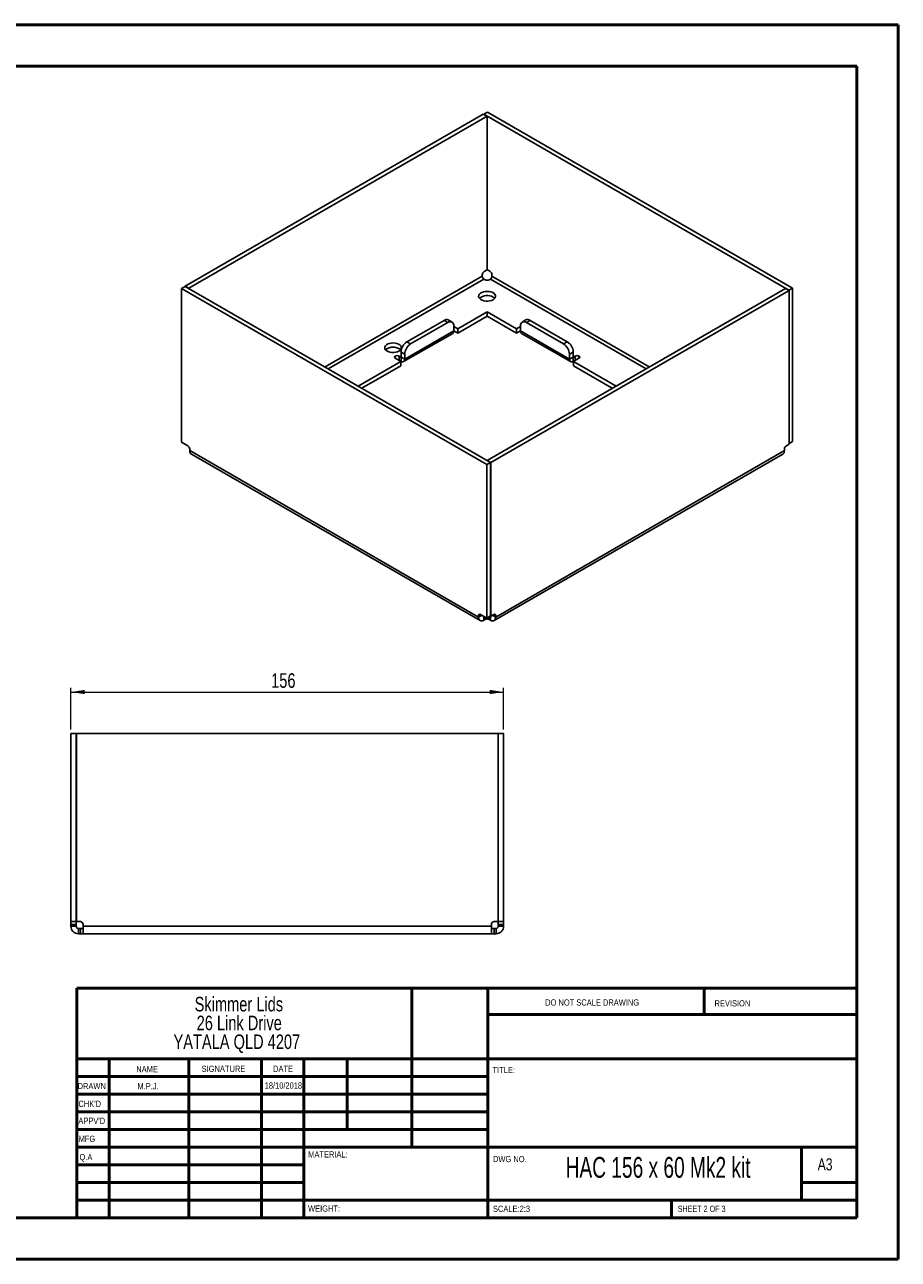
# Paper-space layout 'Sheet2' of a CAD drawing. Header units: millimetres. Extents: x 0 to 420, y 0 to 297.
# Tile 2 of 2: x 210 to 420, y 0 to 297. Entities that reach past the tile are written whole.
import ezdxf

# ---------------------------------------------------------------- set-up
doc = ezdxf.new("R2010")
doc.units = ezdxf.units.MM
doc.styles.add('SLDTEXTSTYLE0', font='TXT', dxfattribs={"width": 0.6875})
doc.styles.add('SLDTEXTSTYLE1', font='TXT', dxfattribs={"width": 0.75})
doc.dimstyles.new('SLDDIMSTYLE0', dxfattribs={"dimtxt": 3.5, "dimasz": 3.302, "dimexe": 0, "dimexo": 0.0625, "dimgap": 0.875, "dimtad": 1, "dimlfac": 1.5, "dimrnd": 1e-09, "dimzin": 12, "dimdsep": 46, "dimtxsty": 'SLDTEXTSTYLE1', "dimsah": 1, "dimcen": 0.09, "dimadec": 0, "dimazin": 3, "dimtfac": 1, "dimtofl": 0, "dimtmove": 0, "dimatfit": 3, "dimfxl": 0, "dimfrac": 2, "dimtolj": 1, "dimtzin": 12, "dimarcsym": 0})

# ---------------------------------------------------------------- blocks, each defined once
blk = doc.blocks.new('SW_NOTE_0_1')
at = {"color": 0, "linetype": 'Continuous', "lineweight": 0, "char_height": 3.5, "attachment_point": 2, "style": 'SLDTEXTSTYLE1'}
for s, insert in [('Skimmer Lids', (13.89, 4.51)), ('26 Link Drive', (13.98, -0.01)), ('YATALA QLD 4207', (13.4, -4.54))]:
    blk.add_mtext(s, dxfattribs=dict(at, insert=insert))
blk = doc.blocks.new('_D_2')
at = {"color": 7, "linetype": 'Continuous', "lineweight": 0}
for p, q in [((221.49, 127.68), (221.49, 137.68)), ((221.49, 136.68), (325.49, 136.68)), ((325.49, 127.68), (325.49, 137.68))]:
    blk.add_line(p, q, dxfattribs=at)
at = {"color": 7, "linetype": 'Continuous', "lineweight": 18}
for points in [[(221.49, 136.68), (224.8, 136.18), (224.8, 137.19)], [(325.49, 136.68), (322.19, 137.19), (322.19, 136.18)]]:
    blk.add_solid(points, dxfattribs=at)
at = {"color": 7, "linetype": 'Continuous', "lineweight": 18, "insert": (269.62, 141.2), "char_height": 3.5, "attachment_point": 1, "style": 'SLDTEXTSTYLE1'}
blk.add_mtext('156', dxfattribs=at)

psp = doc.layouts.new('Sheet2')

# ---------------------------------------------------------------- linework, layer by layer
at = {"color": 7, "linetype": 'Continuous', "lineweight": 50}
for p, q in [((0.3793, 297.2148), (420.3793, 297.2148)), ((420.3793, 0.2148), (420.3793, 297.2148)), ((10.3793, 287.2148), (410.3793, 287.2148)), ((410.3793, 287.2148), (410.3793, 10.2148)), ((222.8788, 65.4648), (410.0788, 65.4648)), ((222.8788, 65.4648), (222.8788, 10.2148)), ((303.4788, 65.4648), (303.4788, 27.2148)), ((321.6788, 65.4648), (321.6788, 10.2148)), ((373.6788, 59.0898), (373.6788, 65.4648)), ((410.0788, 59.0898), (321.6788, 59.0898)), ((410.0788, 48.4648), (222.8788, 48.4648)), ((230.6788, 48.4648), (230.6788, 10.2148)), ((249.8698, 48.4648), (249.8698, 10.2148)), ((267.2778, 48.4648), (267.2778, 10.2148)), ((277.4788, 10.2148), (277.4788, 48.4648)), ((287.8788, 31.4648), (287.8788, 48.4648)), ((321.6788, 44.2148), (222.8788, 44.2148)), ((321.6788, 39.9648), (222.8788, 39.9648)), ((321.6788, 35.7148), (222.8788, 35.7148)), ((321.6788, 31.4648), (222.8788, 31.4648)), ((277.4788, 27.2148), (222.8788, 27.2148)), ((277.4788, 27.2148), (410.0788, 27.2148)), ((397.0788, 14.4648), (397.0788, 27.2148)), ((277.4788, 22.9647), (222.8788, 22.9647)), ((277.4788, 18.7148), (222.8788, 18.7148)), ((410.0788, 18.7148), (397.0788, 18.7148)), ((222.8788, 14.4648), (410.3793, 14.4648)), ((365.8788, 10.2148), (365.8788, 14.4648)), ((10.3793, 10.2148), (410.3793, 10.2148)), ((0.3793, 0.2148), (420.3793, 0.2148))]:
    psp.add_line(p, q, dxfattribs=at)
at = {"color": 7, "linetype": 'Continuous', "lineweight": 25}
for p, q in [((320.6178, 275.7246), (248.9171, 234.3327)), ((321.5134, 275.2075), (249.8128, 233.8156)), ((321.5134, 275.2075), (320.6178, 275.7246)), ((321.6266, 276.2035), (320.7309, 275.6865)), ((320.7309, 275.6593), (320.7309, 275.6865)), ((394.0909, 233.3367), (320.7309, 275.6865)), ((321.5134, 238.2646), (321.5134, 275.2075)), ((394.9865, 233.8537), (321.6266, 276.2035)), ((321.5134, 238.2646), (320.8368, 237.874)), ((322.2372, 237.874), (321.5134, 238.2918)), ((320.3654, 236.6845), (282.5807, 214.8719)), ((283.3351, 214.4364), (320.7426, 236.0313)), ((320.3654, 237.0575), (320.3654, 236.6845)), ((320.7426, 236.0313), (321.0656, 235.8449)), ((322.0084, 235.8449), (322.3314, 236.0313)), ((322.3314, 236.0313), (359.7389, 214.4364)), ((322.7086, 236.6845), (322.7086, 237.0575)), ((360.4933, 214.8719), (322.7086, 236.6845)), ((248.0875, 233.7503), (248.9831, 234.2674)), ((248.0875, 233.7503), (321.4474, 191.4005)), ((248.0875, 196.8074), (248.0875, 233.7503)), ((249.8128, 233.8156), (248.9171, 234.3327)), ((248.9171, 234.3327), (248.9171, 234.2293)), ((248.9831, 234.2674), (322.3431, 191.9176)), ((249.8128, 233.7884), (249.8128, 233.8156)), ((321.5606, 192.3965), (393.2612, 233.7884)), ((322.4562, 191.8795), (394.1569, 233.2714)), ((393.2612, 233.7884), (394.1569, 233.2714)), ((394.9865, 233.8537), (394.0909, 233.3367)), ((394.0909, 233.3095), (394.0909, 233.3367)), ((394.1569, 233.2714), (394.1569, 196.3285)), ((394.9865, 196.9108), (394.9865, 233.8537)), ((311.2132, 226.0948), (302.2566, 220.9242)), ((312.1089, 225.5778), (311.2132, 226.0948)), ((313.1088, 225.6768), (312.2132, 226.1938)), ((321.537, 228.1626), (314.4659, 224.0805)), ((314.4659, 223.0463), (321.537, 227.1283)), ((328.6081, 224.0805), (321.537, 228.1626)), ((321.537, 227.1283), (321.537, 228.1626)), ((321.537, 227.1283), (328.6081, 223.0463)), ((330.8608, 226.1938), (329.9652, 225.6768)), ((331.8608, 226.0948), (330.9651, 225.5778)), ((340.8174, 220.9242), (331.8608, 226.0948)), ((301.4756, 216.1529), (313.2607, 222.9563)), ((301.738, 216.7329), (313.5231, 223.5363)), ((312.1089, 225.5778), (303.1522, 220.4072)), ((313.5231, 223.5363), (313.5231, 224.7611)), ((314.4659, 224.0805), (313.5231, 224.6248)), ((314.4659, 223.0463), (313.5231, 223.5905)), ((314.4659, 224.0805), (314.4659, 223.0463)), ((329.5509, 224.6248), (328.6081, 224.0805)), ((328.6081, 223.0463), (328.6081, 224.0805)), ((329.5509, 223.5905), (328.6081, 223.0463)), ((329.5509, 224.7611), (329.5509, 223.5363)), ((329.5509, 223.5363), (341.336, 216.7329)), ((329.8133, 222.9563), (341.5984, 216.1529)), ((339.9218, 220.4072), (330.9651, 225.5778)), ((302.2566, 220.9242), (303.1522, 220.4072)), ((339.9218, 220.4072), (340.8174, 220.9242)), ((299.4517, 216.9642), (299.4517, 217.5085)), ((299.4517, 216.9642), (300.7952, 216.1886)), ((300.8423, 217.2499), (300.3945, 217.5085)), ((300.3945, 217.5085), (300.3945, 216.4742)), ((301.738, 217.9577), (300.8423, 218.4747)), ((300.8423, 218.4747), (300.8423, 217.2499)), ((301.738, 216.7329), (300.8423, 217.2499)), ((300.8423, 216.2156), (300.8423, 217.2499)), ((301.738, 217.9577), (301.738, 216.7329)), ((342.2317, 218.4747), (341.336, 217.9577)), ((341.336, 216.7329), (341.336, 217.9577)), ((341.336, 216.7329), (342.2317, 217.2499)), ((342.2317, 217.2499), (342.2317, 218.4747)), ((342.6795, 217.5085), (342.2317, 217.2499)), ((342.2317, 216.2156), (342.2317, 217.2499)), ((342.2788, 216.1886), (343.6223, 216.9642)), ((342.6795, 216.4742), (342.6795, 217.5085)), ((343.6223, 217.5085), (343.6223, 216.9642)), ((300.7952, 216.1886), (290.5475, 210.2728)), ((291.4434, 209.7556), (300.7952, 215.1543)), ((300.8423, 216.2156), (300.3945, 216.4742)), ((300.7952, 215.1543), (300.7952, 216.1886)), ((342.6795, 216.4742), (342.2317, 216.2156)), ((352.5265, 210.2728), (342.2788, 216.1886)), ((342.2788, 216.1886), (342.2788, 215.1543)), ((342.2788, 215.1543), (351.6306, 209.7556)), ((249.5937, 195.9379), (248.0875, 196.8074)), ((393.4803, 195.9379), (394.1569, 196.3285)), ((394.9865, 196.9108), (394.1569, 196.4319)), ((250.0651, 194.7484), (250.0651, 195.1214)), ((250.0651, 194.7484), (319.4698, 154.6819)), ((250.438, 193.9242), (319.8426, 153.8578)), ((323.2314, 153.8578), (392.636, 193.9242)), ((393.0089, 194.7484), (323.6042, 154.6819)), ((393.0089, 194.7484), (393.0089, 195.1214)), ((321.4474, 191.4005), (322.3431, 191.9176)), ((321.4474, 154.4576), (321.4474, 191.4005)), ((321.5606, 192.3965), (322.4562, 191.8795)), ((321.5606, 192.3693), (321.5606, 192.3965)), ((322.3431, 154.9747), (322.3431, 191.9176)), ((322.4562, 191.8795), (322.4562, 154.9366)), ((319.4698, 155.0549), (319.9413, 155.3271)), ((319.4698, 154.6819), (320.2643, 155.1406)), ((319.4698, 154.6819), (319.4698, 155.0549)), ((319.9412, 155.3272), (321.4474, 154.4576)), ((320.7426, 153.9469), (320.7426, 154.8645)), ((321.0656, 154.1334), (321.0656, 154.678)), ((321.4474, 154.4576), (322.3431, 154.9747)), ((322.0084, 154.1334), (322.0084, 154.7815)), ((322.3314, 153.9469), (322.3314, 154.9679)), ((322.4562, 154.9366), (322.3431, 155.0019)), ((322.3552, 154.9949), (322.3431, 154.9879)), ((322.4562, 154.9366), (323.1328, 155.3272)), ((323.6042, 154.6819), (322.8097, 155.1406)), ((323.6042, 155.0549), (323.1327, 155.3271)), ((323.6042, 155.0549), (323.6042, 154.6819)), ((321.0656, 154.1334), (320.7426, 153.9469)), ((322.3314, 153.9469), (322.0084, 154.1334)), ((221.495, 126.6833), (222.7617, 126.6833)), ((221.495, 81.4402), (221.495, 126.6833)), ((222.7617, 81.4402), (222.7617, 126.6833)), ((222.795, 126.6833), (222.795, 81.4402)), ((222.795, 126.6833), (324.195, 126.6833)), ((324.195, 126.6833), (324.195, 81.4402)), ((325.495, 126.6833), (324.2283, 126.6833)), ((324.2283, 81.4402), (324.2283, 126.6833)), ((325.495, 81.4402), (325.495, 126.6833)), ((221.495, 81.4402), (222.7617, 81.4402)), ((221.495, 80.7735), (221.495, 81.4402)), ((221.495, 80.7735), (222.7617, 80.7735)), ((221.495, 80.3167), (221.495, 80.7735)), ((221.495, 80.3167), (222.7617, 80.3167)), ((222.7617, 80.7735), (222.7617, 81.4402)), ((222.7617, 80.3167), (222.7617, 80.7735)), ((222.795, 81.4402), (223.7518, 81.4402)), ((224.4185, 80.7735), (224.4185, 80.3167)), ((322.5715, 80.3167), (224.4185, 80.3167)), ((322.5715, 80.3167), (322.5715, 80.7735)), ((323.2382, 81.4402), (324.195, 81.4402)), ((325.495, 81.4402), (324.2283, 81.4402)), ((324.2283, 80.7735), (324.2283, 81.4402)), ((325.495, 80.7735), (324.2283, 80.7735)), ((324.2283, 80.3167), (324.2283, 80.7735)), ((325.495, 80.3167), (324.2283, 80.3167)), ((325.495, 80.7735), (325.495, 81.4402)), ((325.495, 80.3167), (325.495, 80.7735)), ((223.295, 78.5167), (223.295, 79.7833)), ((223.7518, 79.7833), (223.295, 79.7833)), ((223.7518, 78.5167), (223.295, 78.5167)), ((223.7518, 78.5167), (223.7518, 79.7833)), ((224.4185, 79.7833), (223.7518, 79.7833)), ((224.4185, 78.5167), (223.7518, 78.5167)), ((322.5715, 78.5167), (224.4185, 78.5167)), ((323.2382, 79.7833), (322.5715, 79.7833)), ((323.2382, 78.5167), (322.5715, 78.5167)), ((323.2382, 78.5167), (323.2382, 79.7833)), ((323.695, 79.7833), (323.2382, 79.7833)), ((323.695, 78.5167), (323.2382, 78.5167)), ((323.695, 78.5167), (323.695, 79.7833))]:
    psp.add_line(p, q, dxfattribs=at)
at = {"color": 7, "linetype": 'Continuous', "lineweight": 25, "flags": 128}
for points in [[(322.9748, 231.0608), (323.2676, 231.2746), (323.4671, 231.5216), (323.5626, 231.7885), (323.5489, 232.061), (323.4267, 232.3242), (323.2026, 232.5641), (322.8888, 232.7677), (322.502, 232.924), (322.0633, 233.0247), (321.5961, 233.0642), (321.1258, 233.0404), (320.6777, 232.9547), (320.2759, 232.8116), (319.942, 232.6189), (319.6942, 232.3869), (319.5457, 232.1282), (319.5045, 231.8567), (319.573, 231.587), (319.7473, 231.3338), (320.018, 231.1105), (320.3707, 230.9293), (320.7863, 230.8), (321.2423, 230.7294), (321.7142, 230.7215), (322.1766, 230.7766), (322.6045, 230.8918), (322.9748, 231.0608)], [(322.9748, 231.6866), (323.2676, 231.4728), (323.3624, 231.3737)], [(300.3238, 218.6923), (300.6118, 218.9025), (300.8081, 219.1455), (300.902, 219.408), (300.8885, 219.676), (300.7683, 219.9349), (300.5479, 220.1709), (300.2392, 220.3712), (299.8588, 220.5249), (299.4272, 220.6239), (298.9678, 220.6627), (298.5051, 220.6394), (298.0643, 220.5551), (297.6691, 220.4143), (297.3408, 220.2248), (297.097, 219.9966), (296.9509, 219.7421), (296.9104, 219.4751), (296.9777, 219.2098), (297.1492, 218.9607), (297.4155, 218.7411), (297.7624, 218.5629), (298.1712, 218.4357), (298.6197, 218.3663), (299.0839, 218.3585), (299.5387, 218.4127), (299.9595, 218.526), (300.3238, 218.6923)]]:
    psp.add_lwpolyline(points, dxfattribs=at)
at = {"color": 7, "linetype": 'Continuous', "lineweight": 25}
for centre, radius, start, end in [((321.3889, 237.011), 1.0245, 122.605478, 177.394522), ((321.6851, 237.011), 1.0245, 2.605478, 57.394522), ((321.537, 236.7547), 1.0247, 242.609672, 297.390328), ((321.564, 229.2276), 2.8349, 60.15498, 130.798631), ((311.7991, 225.2771), 1.006, 65.692881, 125.617577), ((312.661, 224.9009), 0.8734, 350.785963, 129.203285), ((330.413, 224.9009), 0.8734, 50.796715, 189.214037), ((331.2749, 225.2771), 1.006, 54.382423, 114.307119), ((312.9025, 223.4678), 0.6244, 305.013333, 6.298848), ((330.1715, 223.4678), 0.6244, 173.701152, 234.986667), ((303.9128, 218.335), 3.0736, 122.605478, 177.394522), ((304.8084, 217.818), 3.0736, 122.605478, 177.394522), ((338.2656, 217.818), 3.0736, 2.605478, 57.394522), ((339.1612, 218.335), 3.0736, 2.605478, 57.394522), ((298.9096, 216.9827), 2.6894, 48.326451, 131.673549), ((299.555, 217.2363), 0.2911, 110.783421, 249.216579), ((299.9231, 216.5987), 1.0247, 62.609672, 117.390328), ((343.1509, 216.5987), 1.0247, 62.609672, 117.390328), ((343.519, 217.2363), 0.2911, 290.783421, 69.216579), ((299.9799, 215.723), 0.8581, 61.102284, 79.084772), ((301.192, 216.6443), 0.5532, 230.796715, 9.214037), ((341.882, 216.6443), 0.5532, 170.785963, 309.203285), ((343.0941, 215.723), 0.8581, 100.915228, 118.897716), ((249.0416, 195.0748), 1.0245, 2.605478, 57.394522), ((394.0324, 195.0748), 1.0245, 122.605478, 177.394522), ((319.7572, 155.1015), 0.2911, 50.796715, 189.214037), ((323.3168, 155.1015), 0.2911, 350.785963, 129.203285), ((321.537, 153.2236), 1.0247, 62.609672, 117.390328), ((223.7518, 80.7735), 0.6667, 0, 90), ((323.2382, 80.7735), 0.6667, 90, 180)]:
    psp.add_arc(centre, radius, start, end, dxfattribs=at)
for points, knots in [([(320.7426, 236.0313), (320.6438, 236.0883), (320.5457, 236.1919), (320.4061, 236.4337), (320.3654, 236.5705), (320.3654, 236.6845)], [0, 0, 0, 0, 0.5, 0.5, 1, 1, 1, 1]), ([(322.7086, 236.6845), (322.7086, 236.5705), (322.6679, 236.4337), (322.5283, 236.1919), (322.4302, 236.0883), (322.3314, 236.0313)], [0, 0, 0, 0, 0.5, 0.5, 1, 1, 1, 1]), ([(250.438, 193.9243), (250.438, 193.9243), (250.3003, 193.951), (250.1304, 194.2217), (250.0869, 194.5728), (250.0651, 194.7484)], [0, 0, 0, 0, 0.00010213, 0.50005106, 1, 1, 1, 1]), ([(393.0089, 194.7484), (392.9871, 194.5728), (392.9436, 194.2217), (392.7737, 193.951), (392.636, 193.9243), (392.636, 193.9243)], [0, 0, 0, 0, 0.49994894, 0.99989787, 1, 1, 1, 1]), ([(319.4698, 154.6819), (319.4698, 154.4895), (319.5029, 154.3163), (319.6304, 154.0344), (319.7248, 153.9259), (319.9604, 153.7898), (320.1016, 153.7624), (320.4094, 153.7928), (320.576, 153.8507), (320.7426, 153.9469)], [0, 0, 0, 0, 0.25, 0.25, 0.5, 0.5, 0.75, 0.75, 1, 1, 1, 1]), ([(320.3905, 155.0677), (320.3916, 155.0613), (320.4013, 155.0039), (320.4736, 154.9507), (320.5557, 154.9148), (320.6103, 154.9351), (320.6164, 154.9373)], [0, 0, 0, 0, 0.0557972, 0.49992949, 0.94406178, 1, 1, 1, 1]), ([(322.3314, 154.9812), (322.3811, 154.959), (322.4804, 154.9146), (322.6016, 154.9466), (322.6726, 155.004), (322.6824, 155.0613), (322.6835, 155.0677)], [0, 0, 0, 0, 0.3199353, 0.63987061, 0.95980591, 1, 1, 1, 1]), ([(322.3314, 153.9469), (322.498, 153.8507), (322.6646, 153.7928), (322.9724, 153.7624), (323.1136, 153.7898), (323.3492, 153.9259), (323.4436, 154.0344), (323.5711, 154.3163), (323.6042, 154.4895), (323.6042, 154.6819)], [0, 0, 0, 0, 0.25, 0.25, 0.5, 0.5, 0.75, 0.75, 1, 1, 1, 1]), ([(221.495, 80.3167), (221.495, 80.081), (221.5418, 79.8455), (221.7222, 79.4102), (221.8556, 79.2105), (222.1888, 78.8773), (222.3885, 78.7439), (222.8239, 78.5635), (223.0594, 78.5167), (223.295, 78.5167)], [0, 0, 0, 0, 0.25, 0.25, 0.5, 0.5, 0.75, 0.75, 1, 1, 1, 1]), ([(222.7617, 80.3167), (222.7617, 80.177), (222.8191, 80.0383), (223.0166, 79.8408), (223.1554, 79.7833), (223.295, 79.7833)], [0, 0, 0, 0, 0.5, 0.5, 1, 1, 1, 1]), ([(224.4185, 78.5167), (224.4185, 78.5167), (224.4185, 78.5635), (224.4185, 78.7439), (224.4185, 78.8773), (224.4185, 79.2105), (224.4185, 79.4102), (224.4185, 79.8455), (224.4185, 80.081), (224.4185, 80.3167)], [0, 0, 0, 0, 0.25, 0.25, 0.5, 0.5, 0.75, 0.75, 1, 1, 1, 1]), ([(322.5715, 80.3167), (322.5715, 80.081), (322.5715, 79.8455), (322.5715, 79.4102), (322.5715, 79.2105), (322.5715, 78.8773), (322.5715, 78.7439), (322.5715, 78.5635), (322.5715, 78.5167), (322.5715, 78.5167)], [0, 0, 0, 0, 0.25, 0.25, 0.5, 0.5, 0.75, 0.75, 1, 1, 1, 1]), ([(323.695, 79.7833), (323.8346, 79.7833), (323.9734, 79.8408), (324.1709, 80.0383), (324.2283, 80.177), (324.2283, 80.3167)], [0, 0, 0, 0, 0.5, 0.5, 1, 1, 1, 1]), ([(323.695, 78.5167), (323.9306, 78.5167), (324.1661, 78.5635), (324.6015, 78.7439), (324.8012, 78.8773), (325.1344, 79.2105), (325.2678, 79.4102), (325.4482, 79.8455), (325.495, 80.081), (325.495, 80.3167)], [0, 0, 0, 0, 0.25, 0.25, 0.5, 0.5, 0.75, 0.75, 1, 1, 1, 1])]:
    psp.add_open_spline(points, degree=3, knots=knots, dxfattribs=at)

# ---------------------------------------------------------------- block references
at = {"color": 7, "linetype": 'Continuous', "lineweight": 0}
psp.add_blockref('SW_NOTE_0_1', (247.9727, 58.8388), dxfattribs=at)

# ---------------------------------------------------------------- texts
for s, insert, char_height, attachment_point, style in [('DO NOT SCALE DRAWING', (335.4935, 62.7478), 1.5, 1, 'SLDTEXTSTYLE1'), ('REVISION', (376.2064, 62.5497), 1.5, 1, 'SLDTEXTSTYLE1'), ('NAME', (237.2011, 46.7163), 1.5, 1, 'SLDTEXTSTYLE1'), ('SIGNATURE', (252.9124, 46.7765), 1.5, 1, 'SLDTEXTSTYLE1'), ('DATE', (270.0935, 46.791), 1.5, 1, 'SLDTEXTSTYLE1'), ('TITLE:', (322.835, 46.4931), 1.5, 1, 'SLDTEXTSTYLE1'), ('DRAWN', (223.091, 42.6445), 1.5, 1, 'SLDTEXTSTYLE1'), ('M.P.J.', (240.0366, 42.5981), 1.4986, 2, 'SLDTEXTSTYLE1'), ('18/10/2018', (272.564, 42.7739), 1.4986, 2, 'SLDTEXTSTYLE1'), ("CHK'D", (223.2893, 38.3692), 1.5, 1, 'SLDTEXTSTYLE1'), ("APPV'D", (223.2806, 34.2791), 1.5, 1, 'SLDTEXTSTYLE1'), ('MFG', (223.334, 29.9485), 1.5, 1, 'SLDTEXTSTYLE1'), ('Q.A', (223.5479, 25.5644), 1.5, 1, 'SLDTEXTSTYLE1'), ('MATERIAL:', (278.5247, 26.2008), 1.5, 1, 'SLDTEXTSTYLE1'), ('DWG NO.', (322.9528, 25.0834), 1.5, 1, 'SLDTEXTSTYLE1'), ('HAC 156 x 60 Mk2 kit', (362.6396, 24.8313), 5, 2, 'SLDTEXTSTYLE0'), ('A3', (400.9998, 24.5152), 2.91042, 1, 'SLDTEXTSTYLE1'), ('WEIGHT:', (278.4967, 13.1641), 1.4986, 1, 'SLDTEXTSTYLE1'), ('SCALE:2:3', (322.9528, 13.1149), 1.5, 1, 'SLDTEXTSTYLE1'), ('SHEET 2 OF 3', (367.3571, 13.1149), 1.5, 1, 'SLDTEXTSTYLE0')]:
    psp.add_mtext(s, dxfattribs=dict(at, insert=insert, char_height=char_height, attachment_point=attachment_point, style=style))

# ---------------------------------------------------------------- dimensions: what is measured, and where the dimension line sits
at = {"color": 7, "linetype": 'Continuous', "lineweight": 18}
dim = psp.add_linear_dim(base=(325.495, 136.6833), p1=(221.495, 126.6833), p2=(325.495, 126.6833), dimstyle='SLDDIMSTYLE0', dxfattribs=at)
dim.commit()
dim.dimension.update_dxf_attribs({"geometry": '_D_2', "text_midpoint": (273.495, 136.6833), "dimtype": 160})

doc.saveas('drawing.dxf')
